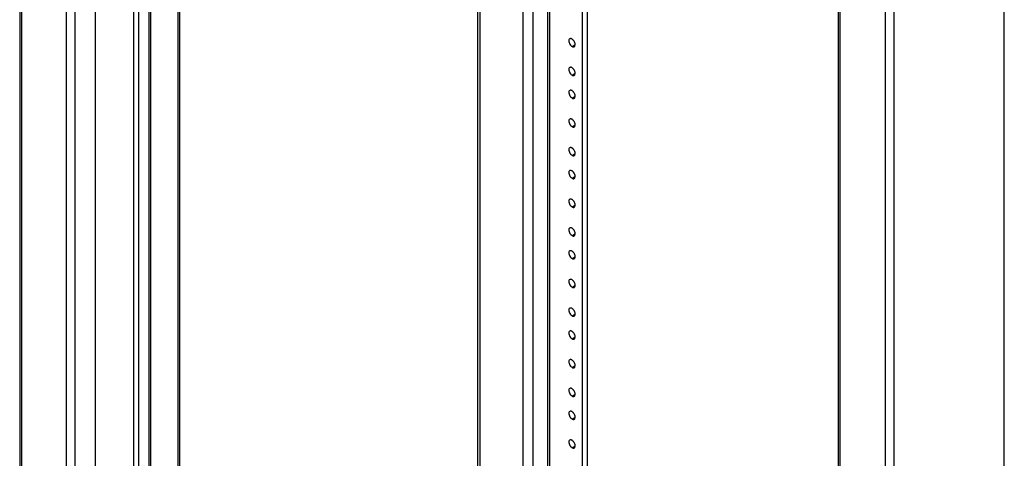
# Model space of a CAD drawing. Header units: inches. Extents: x 5 to 265, y 5 to 171.
# Tile 36 of 212: x 180 to 198, y 85 to 93. Entities that reach past the tile are written whole.
import ezdxf

# ---------------------------------------------------------------- set-up
doc = ezdxf.new("R2010")
doc.units = ezdxf.units.IN
doc.header["$LTSCALE"] = 14.96
doc.header["$MEASUREMENT"] = 0
doc.layers.get('0').update_dxf_attribs({"linetype": 'CONTINUOUS'})
doc.layers.add('03_ALL_AXES', color=7, linetype='CONTINUOUS')

msp = doc.modelspace()

# ---------------------------------------------------------------- linework, layer by layer
at = {"color": 7, "linetype": 'Continuous'}
for p, q in [((180.4205, 133.4865), (180.4205, 67.3498)), ((180.4524, 133.442), (180.4524, 67.3053)), ((181.2521, 68.4276), (181.2521, 131.3963)), ((181.4063, 68.4276), (181.4063, 131.3963)), ((181.7712, 68.6383), (181.7712, 131.202)), ((182.4528, 68.5109), (182.4528, 130.8084)), ((182.5405, 68.5109), (182.5405, 130.7578)), ((182.7257, 69.3805), (182.7257, 130.6508)), ((182.759, 69.3613), (182.759, 130.6317)), ((183.2412, 69.6397), (183.2412, 130.3532)), ((183.2732, 70.7358), (183.2732, 130.3348)), ((188.5768, 127.2728), (188.5768, 72.0541)), ((188.6146, 127.251), (188.6146, 72.0014)), ((189.386, 73.138), (189.386, 126.8056)), ((189.828, 73.2878), (189.828, 126.5505)), ((189.8658, 73.3405), (189.8658, 126.5286)), ((190.4453, 73.1), (190.4453, 126.1941)), ((190.5337, 73.151), (190.5337, 126.143)), ((197.9576, 59.5594), (197.9576, 125.6961)), ((195.8363, 124.5603), (195.8363, 58.4236)), ((195.9904, 124.5603), (195.9904, 58.4236)), ((195.0046, 60.5139), (195.0046, 123.458)), ((195.0365, 60.4694), (195.0365, 123.438)), ((189.5685, 73.138), (189.5685, 103.8439))]:
    msp.add_line(p, q, dxfattribs=at)
at = {"layer": '03_ALL_AXES', "color": 7, "linetype": 'Continuous'}
for p, q in [((190.2579, 92.4319), (190.3152, 92.465)), ((190.2579, 91.9216), (190.3152, 91.9547)), ((190.2579, 91.5134), (190.3152, 91.5464)), ((190.2579, 91.0031), (190.3152, 91.0361)), ((190.2579, 90.4927), (190.3152, 90.5258)), ((190.2579, 90.0845), (190.3152, 90.1176)), ((190.2579, 89.5742), (190.3152, 89.6072)), ((190.2579, 89.0639), (190.3152, 89.0969)), ((190.2579, 88.6556), (190.3152, 88.6887)), ((190.2579, 88.1453), (190.3152, 88.1784)), ((190.2579, 87.635), (190.3152, 87.6681)), ((190.2579, 87.2267), (190.3152, 87.2598)), ((190.2579, 86.7164), (190.3152, 86.7495)), ((190.2579, 86.2061), (190.3152, 86.2392)), ((190.2579, 85.7979), (190.3152, 85.8309)), ((190.2579, 85.2875), (190.3152, 85.3206))]:
    msp.add_line(p, q, dxfattribs=at)
for points, knots in [([(190.2174, 92.5682), (190.211, 92.5645), (190.2004, 92.5492), (190.1998, 92.5199), (190.2091, 92.4876), (190.2216, 92.4669), (190.2293, 92.4573)], [0, 0, 0, 0, 0.182426, 0.4157933, 0.699097, 1, 1, 1, 1]), ([(190.2579, 92.5642), (190.2555, 92.5656), (190.2466, 92.5701), (190.2364, 92.5725), (190.2293, 92.5719)], [0, 0, 0, 0, 0.2777511, 1, 1, 1, 1]), ([(190.2293, 92.4573), (190.2314, 92.4547), (190.2398, 92.445), (190.2498, 92.4366), (190.2579, 92.4319)], [0, 0, 0, 0, 0.2669896, 1, 1, 1, 1]), ([(190.2865, 92.5388), (190.2844, 92.5415), (190.276, 92.5511), (190.266, 92.5595), (190.2579, 92.5642)], [0, 0, 0, 0, 0.2669896, 1, 1, 1, 1]), ([(190.2579, 92.4319), (190.2646, 92.4281), (190.278, 92.4226), (190.2929, 92.4248), (190.2984, 92.4279)], [0, 0, 0, 0, 0.5499804, 1, 1, 1, 1]), ([(190.3075, 92.4364), (190.3166, 92.4493), (190.3163, 92.4903), (190.2994, 92.5228), (190.2865, 92.5388)], [0, 0, 0, 0, 0.4338712, 1, 1, 1, 1]), ([(190.2174, 92.0579), (190.211, 92.0542), (190.2004, 92.0388), (190.1998, 92.0096), (190.2091, 91.9773), (190.2216, 91.9566), (190.2293, 91.947)], [0, 0, 0, 0, 0.182426, 0.4157933, 0.699097, 1, 1, 1, 1]), ([(190.2579, 92.0539), (190.2555, 92.0553), (190.2466, 92.0598), (190.2364, 92.0622), (190.2293, 92.0616)], [0, 0, 0, 0, 0.2777511, 1, 1, 1, 1]), ([(190.2293, 91.947), (190.2314, 91.9444), (190.2398, 91.9347), (190.2498, 91.9263), (190.2579, 91.9216)], [0, 0, 0, 0, 0.2669896, 1, 1, 1, 1]), ([(190.2865, 92.0285), (190.2844, 92.0312), (190.276, 92.0408), (190.266, 92.0492), (190.2579, 92.0539)], [0, 0, 0, 0, 0.2669896, 1, 1, 1, 1]), ([(190.2579, 91.9216), (190.2646, 91.9178), (190.278, 91.9122), (190.2929, 91.9145), (190.2984, 91.9176)], [0, 0, 0, 0, 0.5499804, 1, 1, 1, 1]), ([(190.3075, 91.9261), (190.3166, 91.9389), (190.3163, 91.98), (190.2994, 92.0125), (190.2865, 92.0285)], [0, 0, 0, 0, 0.4338712, 1, 1, 1, 1]), ([(190.2174, 91.6497), (190.211, 91.6459), (190.2004, 91.6306), (190.1998, 91.6013), (190.2091, 91.569), (190.2216, 91.5483), (190.2293, 91.5388)], [0, 0, 0, 0, 0.182426, 0.4157933, 0.699097, 1, 1, 1, 1]), ([(190.2579, 91.6456), (190.2555, 91.647), (190.2466, 91.6515), (190.2364, 91.6539), (190.2293, 91.6533)], [0, 0, 0, 0, 0.2777511, 1, 1, 1, 1]), ([(190.2865, 91.6202), (190.2844, 91.6229), (190.276, 91.6325), (190.266, 91.641), (190.2579, 91.6456)], [0, 0, 0, 0, 0.2669896, 1, 1, 1, 1]), ([(190.3075, 91.5178), (190.3166, 91.5307), (190.3163, 91.5717), (190.2994, 91.6042), (190.2865, 91.6202)], [0, 0, 0, 0, 0.4338712, 1, 1, 1, 1]), ([(190.2293, 91.5388), (190.2314, 91.5361), (190.2398, 91.5265), (190.2498, 91.5181), (190.2579, 91.5134)], [0, 0, 0, 0, 0.2669896, 1, 1, 1, 1]), ([(190.2579, 91.5134), (190.2646, 91.5095), (190.278, 91.504), (190.2929, 91.5062), (190.2984, 91.5094)], [0, 0, 0, 0, 0.5499804, 1, 1, 1, 1]), ([(190.2174, 91.1393), (190.211, 91.1356), (190.2004, 91.1203), (190.1998, 91.091), (190.2091, 91.0587), (190.2216, 91.038), (190.2293, 91.0285)], [0, 0, 0, 0, 0.182426, 0.4157933, 0.699097, 1, 1, 1, 1]), ([(190.2579, 91.1353), (190.2555, 91.1367), (190.2466, 91.1412), (190.2364, 91.1436), (190.2293, 91.143)], [0, 0, 0, 0, 0.2777511, 1, 1, 1, 1]), ([(190.2293, 91.0285), (190.2314, 91.0258), (190.2398, 91.0162), (190.2498, 91.0077), (190.2579, 91.0031)], [0, 0, 0, 0, 0.2669896, 1, 1, 1, 1]), ([(190.2865, 91.1099), (190.2844, 91.1126), (190.276, 91.1222), (190.266, 91.1306), (190.2579, 91.1353)], [0, 0, 0, 0, 0.2669896, 1, 1, 1, 1]), ([(190.3075, 91.0075), (190.3166, 91.0204), (190.3163, 91.0614), (190.2994, 91.0939), (190.2865, 91.1099)], [0, 0, 0, 0, 0.4338712, 1, 1, 1, 1]), ([(190.2579, 91.0031), (190.2646, 90.9992), (190.278, 90.9937), (190.2929, 90.9959), (190.2984, 90.999)], [0, 0, 0, 0, 0.5499804, 1, 1, 1, 1]), ([(190.2174, 90.629), (190.211, 90.6253), (190.2004, 90.61), (190.1998, 90.5807), (190.2091, 90.5484), (190.2216, 90.5277), (190.2293, 90.5181)], [0, 0, 0, 0, 0.182426, 0.4157933, 0.699097, 1, 1, 1, 1]), ([(190.2579, 90.625), (190.2555, 90.6264), (190.2466, 90.6309), (190.2364, 90.6333), (190.2293, 90.6327)], [0, 0, 0, 0, 0.2777511, 1, 1, 1, 1]), ([(190.2293, 90.5181), (190.2314, 90.5155), (190.2398, 90.5059), (190.2498, 90.4974), (190.2579, 90.4927)], [0, 0, 0, 0, 0.2669896, 1, 1, 1, 1]), ([(190.2865, 90.5996), (190.2844, 90.6023), (190.276, 90.6119), (190.266, 90.6203), (190.2579, 90.625)], [0, 0, 0, 0, 0.2669896, 1, 1, 1, 1]), ([(190.2579, 90.4927), (190.2646, 90.4889), (190.278, 90.4834), (190.2929, 90.4856), (190.2984, 90.4887)], [0, 0, 0, 0, 0.5499804, 1, 1, 1, 1]), ([(190.3075, 90.4972), (190.3166, 90.5101), (190.3163, 90.5511), (190.2994, 90.5836), (190.2865, 90.5996)], [0, 0, 0, 0, 0.4338712, 1, 1, 1, 1]), ([(190.2174, 90.2208), (190.211, 90.2171), (190.2004, 90.2017), (190.1998, 90.1725), (190.2091, 90.1401), (190.2216, 90.1194), (190.2293, 90.1099)], [0, 0, 0, 0, 0.182426, 0.4157933, 0.699097, 1, 1, 1, 1]), ([(190.2579, 90.2168), (190.2555, 90.2181), (190.2466, 90.2226), (190.2364, 90.2251), (190.2293, 90.2244)], [0, 0, 0, 0, 0.2777511, 1, 1, 1, 1]), ([(190.2865, 90.1914), (190.2844, 90.194), (190.276, 90.2037), (190.266, 90.2121), (190.2579, 90.2168)], [0, 0, 0, 0, 0.2669896, 1, 1, 1, 1]), ([(190.3075, 90.0889), (190.3166, 90.1018), (190.3163, 90.1428), (190.2994, 90.1754), (190.2865, 90.1914)], [0, 0, 0, 0, 0.4338712, 1, 1, 1, 1]), ([(190.2293, 90.1099), (190.2314, 90.1072), (190.2398, 90.0976), (190.2498, 90.0892), (190.2579, 90.0845)], [0, 0, 0, 0, 0.2669896, 1, 1, 1, 1]), ([(190.2579, 90.0845), (190.2646, 90.0806), (190.278, 90.0751), (190.2929, 90.0773), (190.2984, 90.0805)], [0, 0, 0, 0, 0.5499804, 1, 1, 1, 1]), ([(190.2174, 89.7105), (190.211, 89.7067), (190.2004, 89.6914), (190.1998, 89.6621), (190.2091, 89.6298), (190.2216, 89.6091), (190.2293, 89.5996)], [0, 0, 0, 0, 0.182426, 0.4157933, 0.699097, 1, 1, 1, 1]), ([(190.2579, 89.7065), (190.2555, 89.7078), (190.2466, 89.7123), (190.2364, 89.7147), (190.2293, 89.7141)], [0, 0, 0, 0, 0.2777511, 1, 1, 1, 1]), ([(190.2865, 89.6811), (190.2844, 89.6837), (190.276, 89.6933), (190.266, 89.7018), (190.2579, 89.7065)], [0, 0, 0, 0, 0.2669896, 1, 1, 1, 1]), ([(190.3075, 89.5786), (190.3166, 89.5915), (190.3163, 89.6325), (190.2994, 89.6651), (190.2865, 89.6811)], [0, 0, 0, 0, 0.4338712, 1, 1, 1, 1]), ([(190.2293, 89.5996), (190.2314, 89.5969), (190.2398, 89.5873), (190.2498, 89.5789), (190.2579, 89.5742)], [0, 0, 0, 0, 0.2669896, 1, 1, 1, 1]), ([(190.2579, 89.5742), (190.2646, 89.5703), (190.278, 89.5648), (190.2929, 89.567), (190.2984, 89.5702)], [0, 0, 0, 0, 0.5499804, 1, 1, 1, 1]), ([(190.2174, 89.2001), (190.211, 89.1964), (190.2004, 89.1811), (190.1998, 89.1518), (190.2091, 89.1195), (190.2216, 89.0988), (190.2293, 89.0893)], [0, 0, 0, 0, 0.182426, 0.4157933, 0.699097, 1, 1, 1, 1]), ([(190.2579, 89.1961), (190.2555, 89.1975), (190.2466, 89.202), (190.2364, 89.2044), (190.2293, 89.2038)], [0, 0, 0, 0, 0.2777511, 1, 1, 1, 1]), ([(190.2293, 89.0893), (190.2314, 89.0866), (190.2398, 89.077), (190.2498, 89.0686), (190.2579, 89.0639)], [0, 0, 0, 0, 0.2669896, 1, 1, 1, 1]), ([(190.2865, 89.1707), (190.2844, 89.1734), (190.276, 89.183), (190.266, 89.1914), (190.2579, 89.1961)], [0, 0, 0, 0, 0.2669896, 1, 1, 1, 1]), ([(190.3075, 89.0683), (190.3166, 89.0812), (190.3163, 89.1222), (190.2994, 89.1547), (190.2865, 89.1707)], [0, 0, 0, 0, 0.4338712, 1, 1, 1, 1]), ([(190.2579, 89.0639), (190.2646, 89.06), (190.278, 89.0545), (190.2929, 89.0567), (190.2984, 89.0599)], [0, 0, 0, 0, 0.5499804, 1, 1, 1, 1]), ([(190.2174, 88.7919), (190.211, 88.7882), (190.2004, 88.7728), (190.1998, 88.7436), (190.2091, 88.7112), (190.2216, 88.6906), (190.2293, 88.681)], [0, 0, 0, 0, 0.182426, 0.4157933, 0.699097, 1, 1, 1, 1]), ([(190.2579, 88.7879), (190.2555, 88.7893), (190.2466, 88.7937), (190.2364, 88.7962), (190.2293, 88.7956)], [0, 0, 0, 0, 0.2777511, 1, 1, 1, 1]), ([(190.2865, 88.7625), (190.2844, 88.7652), (190.276, 88.7748), (190.266, 88.7832), (190.2579, 88.7879)], [0, 0, 0, 0, 0.2669896, 1, 1, 1, 1]), ([(190.3075, 88.66), (190.3166, 88.6729), (190.3163, 88.714), (190.2994, 88.7465), (190.2865, 88.7625)], [0, 0, 0, 0, 0.4338712, 1, 1, 1, 1]), ([(190.2293, 88.681), (190.2314, 88.6783), (190.2398, 88.6687), (190.2498, 88.6603), (190.2579, 88.6556)], [0, 0, 0, 0, 0.2669896, 1, 1, 1, 1]), ([(190.2579, 88.6556), (190.2646, 88.6518), (190.278, 88.6462), (190.2929, 88.6484), (190.2984, 88.6516)], [0, 0, 0, 0, 0.5499804, 1, 1, 1, 1]), ([(190.2174, 88.2816), (190.211, 88.2779), (190.2004, 88.2625), (190.1998, 88.2333), (190.2091, 88.2009), (190.2216, 88.1802), (190.2293, 88.1707)], [0, 0, 0, 0, 0.182426, 0.4157933, 0.699097, 1, 1, 1, 1]), ([(190.2579, 88.2776), (190.2555, 88.279), (190.2466, 88.2834), (190.2364, 88.2859), (190.2293, 88.2852)], [0, 0, 0, 0, 0.2777511, 1, 1, 1, 1]), ([(190.2865, 88.2522), (190.2844, 88.2548), (190.276, 88.2645), (190.266, 88.2729), (190.2579, 88.2776)], [0, 0, 0, 0, 0.2669896, 1, 1, 1, 1]), ([(190.3075, 88.1497), (190.3166, 88.1626), (190.3163, 88.2036), (190.2994, 88.2362), (190.2865, 88.2522)], [0, 0, 0, 0, 0.4338712, 1, 1, 1, 1]), ([(190.2293, 88.1707), (190.2314, 88.168), (190.2398, 88.1584), (190.2498, 88.15), (190.2579, 88.1453)], [0, 0, 0, 0, 0.2669896, 1, 1, 1, 1]), ([(190.2579, 88.1453), (190.2646, 88.1414), (190.278, 88.1359), (190.2929, 88.1381), (190.2984, 88.1413)], [0, 0, 0, 0, 0.5499804, 1, 1, 1, 1]), ([(190.2174, 87.7713), (190.211, 87.7675), (190.2004, 87.7522), (190.1998, 87.7229), (190.2091, 87.6906), (190.2216, 87.6699), (190.2293, 87.6604)], [0, 0, 0, 0, 0.182426, 0.4157933, 0.699097, 1, 1, 1, 1]), ([(190.2579, 87.7673), (190.2555, 87.7686), (190.2466, 87.7731), (190.2364, 87.7756), (190.2293, 87.7749)], [0, 0, 0, 0, 0.2777511, 1, 1, 1, 1]), ([(190.2865, 87.7419), (190.2844, 87.7445), (190.276, 87.7541), (190.266, 87.7626), (190.2579, 87.7673)], [0, 0, 0, 0, 0.2669896, 1, 1, 1, 1]), ([(190.3075, 87.6394), (190.3166, 87.6523), (190.3163, 87.6933), (190.2994, 87.7259), (190.2865, 87.7419)], [0, 0, 0, 0, 0.4338712, 1, 1, 1, 1]), ([(190.2293, 87.6604), (190.2314, 87.6577), (190.2398, 87.6481), (190.2498, 87.6397), (190.2579, 87.635)], [0, 0, 0, 0, 0.2669896, 1, 1, 1, 1]), ([(190.2579, 87.635), (190.2646, 87.6311), (190.278, 87.6256), (190.2929, 87.6278), (190.2984, 87.631)], [0, 0, 0, 0, 0.5499804, 1, 1, 1, 1]), ([(190.2174, 87.363), (190.211, 87.3593), (190.2004, 87.344), (190.1998, 87.3147), (190.2091, 87.2824), (190.2216, 87.2617), (190.2293, 87.2521)], [0, 0, 0, 0, 0.182426, 0.4157933, 0.699097, 1, 1, 1, 1]), ([(190.2579, 87.359), (190.2555, 87.3604), (190.2466, 87.3649), (190.2364, 87.3673), (190.2293, 87.3667)], [0, 0, 0, 0, 0.2777511, 1, 1, 1, 1]), ([(190.2865, 87.3336), (190.2844, 87.3363), (190.276, 87.3459), (190.266, 87.3543), (190.2579, 87.359)], [0, 0, 0, 0, 0.2669896, 1, 1, 1, 1]), ([(190.2293, 87.2521), (190.2314, 87.2495), (190.2398, 87.2398), (190.2498, 87.2314), (190.2579, 87.2267)], [0, 0, 0, 0, 0.2669896, 1, 1, 1, 1]), ([(190.2579, 87.2267), (190.2646, 87.2229), (190.278, 87.2174), (190.2929, 87.2196), (190.2984, 87.2227)], [0, 0, 0, 0, 0.5499804, 1, 1, 1, 1]), ([(190.3075, 87.2312), (190.3166, 87.2441), (190.3163, 87.2851), (190.2994, 87.3176), (190.2865, 87.3336)], [0, 0, 0, 0, 0.4338712, 1, 1, 1, 1]), ([(190.2174, 86.8527), (190.211, 86.849), (190.2004, 86.8336), (190.1998, 86.8044), (190.2091, 86.7721), (190.2216, 86.7514), (190.2293, 86.7418)], [0, 0, 0, 0, 0.182426, 0.4157933, 0.699097, 1, 1, 1, 1]), ([(190.2579, 86.8487), (190.2555, 86.8501), (190.2466, 86.8546), (190.2364, 86.857), (190.2293, 86.8564)], [0, 0, 0, 0, 0.2777511, 1, 1, 1, 1]), ([(190.2865, 86.8233), (190.2844, 86.826), (190.276, 86.8356), (190.266, 86.844), (190.2579, 86.8487)], [0, 0, 0, 0, 0.2669896, 1, 1, 1, 1]), ([(190.3075, 86.7208), (190.3166, 86.7337), (190.3163, 86.7748), (190.2994, 86.8073), (190.2865, 86.8233)], [0, 0, 0, 0, 0.4338712, 1, 1, 1, 1]), ([(190.2293, 86.7418), (190.2314, 86.7392), (190.2398, 86.7295), (190.2498, 86.7211), (190.2579, 86.7164)], [0, 0, 0, 0, 0.2669896, 1, 1, 1, 1]), ([(190.2579, 86.7164), (190.2646, 86.7126), (190.278, 86.707), (190.2929, 86.7092), (190.2984, 86.7124)], [0, 0, 0, 0, 0.5499804, 1, 1, 1, 1]), ([(190.2174, 86.3424), (190.211, 86.3387), (190.2004, 86.3233), (190.1998, 86.2941), (190.2091, 86.2617), (190.2216, 86.241), (190.2293, 86.2315)], [0, 0, 0, 0, 0.182426, 0.4157933, 0.699097, 1, 1, 1, 1]), ([(190.2579, 86.3384), (190.2555, 86.3398), (190.2466, 86.3442), (190.2364, 86.3467), (190.2293, 86.3461)], [0, 0, 0, 0, 0.2777511, 1, 1, 1, 1]), ([(190.2865, 86.313), (190.2844, 86.3156), (190.276, 86.3253), (190.266, 86.3337), (190.2579, 86.3384)], [0, 0, 0, 0, 0.2669896, 1, 1, 1, 1]), ([(190.3075, 86.2105), (190.3166, 86.2234), (190.3163, 86.2644), (190.2994, 86.297), (190.2865, 86.313)], [0, 0, 0, 0, 0.4338712, 1, 1, 1, 1]), ([(190.2293, 86.2315), (190.2314, 86.2288), (190.2398, 86.2192), (190.2498, 86.2108), (190.2579, 86.2061)], [0, 0, 0, 0, 0.2669896, 1, 1, 1, 1]), ([(190.2579, 86.2061), (190.2646, 86.2022), (190.278, 86.1967), (190.2929, 86.1989), (190.2984, 86.2021)], [0, 0, 0, 0, 0.5499804, 1, 1, 1, 1]), ([(190.2174, 85.9341), (190.211, 85.9304), (190.2004, 85.9151), (190.1998, 85.8858), (190.2091, 85.8535), (190.2216, 85.8328), (190.2293, 85.8232)], [0, 0, 0, 0, 0.182426, 0.4157933, 0.699097, 1, 1, 1, 1]), ([(190.2579, 85.9301), (190.2555, 85.9315), (190.2466, 85.936), (190.2364, 85.9384), (190.2293, 85.9378)], [0, 0, 0, 0, 0.2777511, 1, 1, 1, 1]), ([(190.2293, 85.8232), (190.2314, 85.8206), (190.2398, 85.811), (190.2498, 85.8025), (190.2579, 85.7979)], [0, 0, 0, 0, 0.2669896, 1, 1, 1, 1]), ([(190.2865, 85.9047), (190.2844, 85.9074), (190.276, 85.917), (190.266, 85.9254), (190.2579, 85.9301)], [0, 0, 0, 0, 0.2669896, 1, 1, 1, 1]), ([(190.2579, 85.7979), (190.2646, 85.794), (190.278, 85.7885), (190.2929, 85.7907), (190.2984, 85.7938)], [0, 0, 0, 0, 0.5499804, 1, 1, 1, 1]), ([(190.3075, 85.8023), (190.3166, 85.8152), (190.3163, 85.8562), (190.2994, 85.8887), (190.2865, 85.9047)], [0, 0, 0, 0, 0.4338712, 1, 1, 1, 1]), ([(190.2174, 85.4238), (190.211, 85.4201), (190.2004, 85.4048), (190.1998, 85.3755), (190.2091, 85.3432), (190.2216, 85.3225), (190.2293, 85.3129)], [0, 0, 0, 0, 0.182426, 0.4157933, 0.699097, 1, 1, 1, 1]), ([(190.2579, 85.4198), (190.2555, 85.4212), (190.2466, 85.4257), (190.2364, 85.4281), (190.2293, 85.4275)], [0, 0, 0, 0, 0.2777511, 1, 1, 1, 1]), ([(190.2865, 85.3944), (190.2844, 85.3971), (190.276, 85.4067), (190.266, 85.4151), (190.2579, 85.4198)], [0, 0, 0, 0, 0.2669896, 1, 1, 1, 1]), ([(190.2293, 85.3129), (190.2314, 85.3103), (190.2398, 85.3006), (190.2498, 85.2922), (190.2579, 85.2875)], [0, 0, 0, 0, 0.2669896, 1, 1, 1, 1]), ([(190.2579, 85.2875), (190.2646, 85.2837), (190.278, 85.2782), (190.2929, 85.2804), (190.2984, 85.2835)], [0, 0, 0, 0, 0.5499804, 1, 1, 1, 1]), ([(190.3075, 85.292), (190.3166, 85.3049), (190.3163, 85.3459), (190.2994, 85.3784), (190.2865, 85.3944)], [0, 0, 0, 0, 0.4338712, 1, 1, 1, 1])]:
    msp.add_open_spline(points, degree=3, knots=knots, dxfattribs=at)
for points in [[(190.2293, 92.5719), (190.2251, 92.5715), (190.221, 92.5703), (190.2174, 92.5682)], [(190.2984, 92.4279), (190.302, 92.43), (190.3051, 92.433), (190.3075, 92.4364)], [(190.2293, 92.0616), (190.2251, 92.0612), (190.221, 92.06), (190.2174, 92.0579)], [(190.2984, 91.9176), (190.302, 91.9197), (190.3051, 91.9227), (190.3075, 91.9261)], [(190.2293, 91.6533), (190.2251, 91.653), (190.221, 91.6517), (190.2174, 91.6497)], [(190.2984, 91.5094), (190.302, 91.5114), (190.3051, 91.5144), (190.3075, 91.5178)], [(190.2293, 91.143), (190.2251, 91.1426), (190.221, 91.1414), (190.2174, 91.1393)], [(190.2984, 90.999), (190.302, 91.0011), (190.3051, 91.0041), (190.3075, 91.0075)], [(190.2293, 90.6327), (190.2251, 90.6323), (190.221, 90.6311), (190.2174, 90.629)], [(190.2984, 90.4887), (190.302, 90.4908), (190.3051, 90.4938), (190.3075, 90.4972)], [(190.2293, 90.2244), (190.2251, 90.2241), (190.221, 90.2228), (190.2174, 90.2208)], [(190.2984, 90.0805), (190.302, 90.0826), (190.3051, 90.0855), (190.3075, 90.0889)], [(190.2293, 89.7141), (190.2251, 89.7138), (190.221, 89.7125), (190.2174, 89.7105)], [(190.2984, 89.5702), (190.302, 89.5722), (190.3051, 89.5752), (190.3075, 89.5786)], [(190.2293, 89.2038), (190.2251, 89.2035), (190.221, 89.2022), (190.2174, 89.2001)], [(190.2984, 89.0599), (190.302, 89.0619), (190.3051, 89.0649), (190.3075, 89.0683)], [(190.2293, 88.7956), (190.2251, 88.7952), (190.221, 88.794), (190.2174, 88.7919)], [(190.2984, 88.6516), (190.302, 88.6537), (190.3051, 88.6567), (190.3075, 88.66)], [(190.2293, 88.2852), (190.2251, 88.2849), (190.221, 88.2837), (190.2174, 88.2816)], [(190.2984, 88.1413), (190.302, 88.1434), (190.3051, 88.1463), (190.3075, 88.1497)], [(190.2293, 87.7749), (190.2251, 87.7746), (190.221, 87.7733), (190.2174, 87.7713)], [(190.2984, 87.631), (190.302, 87.633), (190.3051, 87.636), (190.3075, 87.6394)], [(190.2293, 87.3667), (190.2251, 87.3663), (190.221, 87.3651), (190.2174, 87.363)], [(190.2984, 87.2227), (190.302, 87.2248), (190.3051, 87.2278), (190.3075, 87.2312)], [(190.2293, 86.8564), (190.2251, 86.856), (190.221, 86.8548), (190.2174, 86.8527)], [(190.2984, 86.7124), (190.302, 86.7145), (190.3051, 86.7175), (190.3075, 86.7208)], [(190.2293, 86.3461), (190.2251, 86.3457), (190.221, 86.3445), (190.2174, 86.3424)], [(190.2984, 86.2021), (190.302, 86.2042), (190.3051, 86.2071), (190.3075, 86.2105)], [(190.2293, 85.9378), (190.2251, 85.9374), (190.221, 85.9362), (190.2174, 85.9341)], [(190.2984, 85.7938), (190.302, 85.7959), (190.3051, 85.7989), (190.3075, 85.8023)], [(190.2293, 85.4275), (190.2251, 85.4271), (190.221, 85.4259), (190.2174, 85.4238)], [(190.2984, 85.2835), (190.302, 85.2856), (190.3051, 85.2886), (190.3075, 85.292)]]:
    msp.add_open_spline(points, degree=3, dxfattribs=at)

doc.saveas('drawing.dxf')
